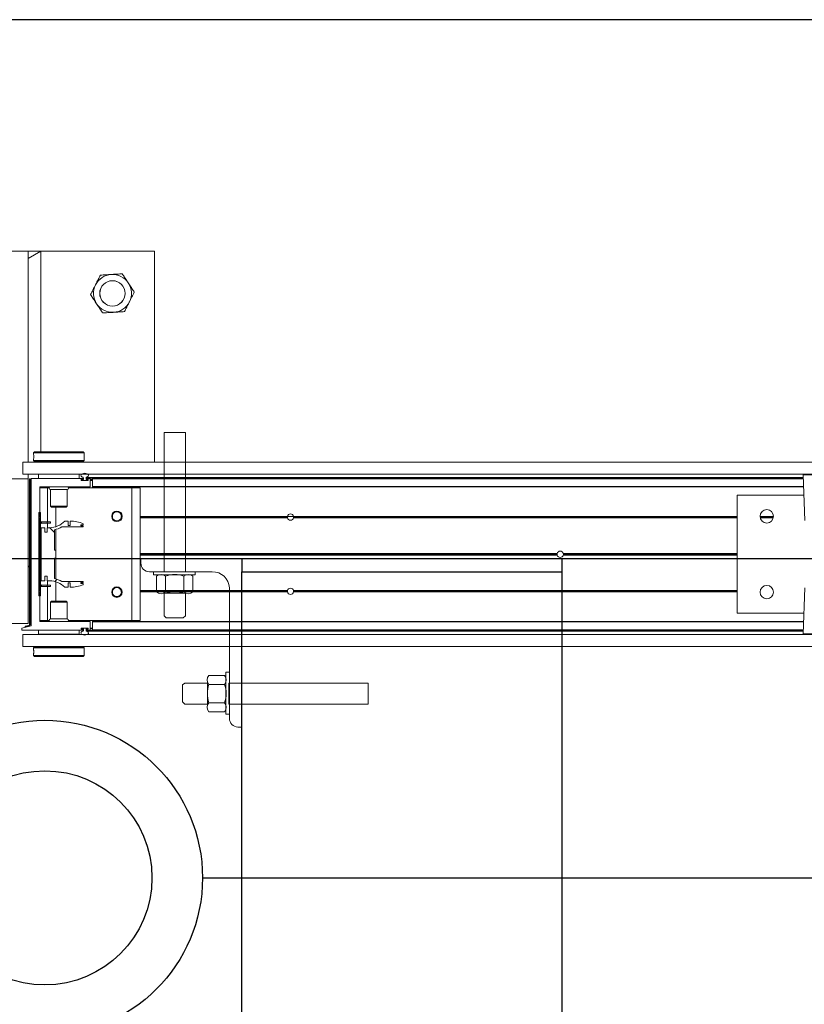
# Model space of a CAD drawing. Header units: feet. Extents: x 0 to 152508, y 0 to 59434.
# Tile 96 of 114: x 152341.2 to 152343.14, y 59420.78 to 59423.21. Entities that reach past the tile are written whole.
import ezdxf

# ---------------------------------------------------------------- set-up
doc = ezdxf.new("R2010")
doc.units = ezdxf.units.FT
doc.header["$LTSCALE"] = 0.1
doc.header["$MEASUREMENT"] = 0
for name, color, linetype, lineweight in [('Bridge plan$0$105523BL701 - SC_Scratch9', 252, 'Continuous', 0), ('Bridge plan$0$BR_P_Rail_Object', 251, 'Continuous', 30), ('Bridge plan$0$DR_P_Cells', 252, 'Continuous', 0), ('Bridge plan$0$DR_P_Underdrain', 252, 'Continuous', 13), ('Bridge plan$0$SC_Scratch7', 252, 'Continuous', 0), ('Bridge plan$0$VG_P_Cells', 252, 'Continuous', 13)]:
    doc.layers.add(name, color=color, linetype=linetype, lineweight=lineweight)
doc.layers.add('Bridge plan$0$SC_Scratch9', color=252, linetype='Continuous', lineweight=0, transparency=0.6)

# ---------------------------------------------------------------- blocks, each defined once
blk = doc.blocks.new('Bridge plan$0$HIGH ST SCREENWALL_13 PANEL PLAN_2')
at = {"layer": 'Bridge plan$0$SC_Scratch7', "lineweight": 0}
h = blk.add_hatch(dxfattribs=at)
h.set_pattern_fill('ANSI31', color=256, scale=0.01, style=0, pattern_type=2)
h.set_pattern_definition([(44.99814199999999, (-49.98031057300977, -14.22308582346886), (-0.08838530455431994, 0.08839103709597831), [])])
h.paths.add_polyline_path([(-44.36637085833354, -0.1412369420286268, -0.3639702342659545), (-44.36843681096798, -0.1436988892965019), (-44.37697644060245, -0.1452043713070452), (-44.37668708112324, -0.1468457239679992), (-44.36814745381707, -0.1453402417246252, 0.3639702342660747), (-44.36470419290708, -0.1412369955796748), (-44.3646924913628, 0.2195169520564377), (-44.36635915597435, 0.2195170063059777)])
h = blk.add_hatch(dxfattribs=at)
h.set_pattern_fill('ANSI31', color=256, scale=0.01, style=0, pattern_type=2)
h.set_pattern_definition([(44.99814199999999, (-49.98924143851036, -14.22030746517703), (-0.08838530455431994, 0.08839103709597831), [])])
h.paths.add_polyline_path([(-44.33918111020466, -0.07033746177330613), (-44.33917441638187, 0.1360371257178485), (-44.34292440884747, 0.1360372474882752), (-44.34293110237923, -0.07033734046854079)])
h = blk.add_hatch(dxfattribs=at)
h.set_pattern_fill('ANSI38', color=256, scale=0.01, style=0, pattern_type=2)
h.set_pattern_definition([(44.99814199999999, (-49.88937562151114, -14.22449539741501), (-0.08838530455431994, 0.08839103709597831), []), (134.998142, (-49.88937562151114, -14.22449539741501), (-0.2651616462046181, 0.0883967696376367), [0.31249937, -0.18749962])])
h.paths.add_polyline_path([(-44.32810481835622, 0.08750815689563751), (-44.32810446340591, 0.09846614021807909), (-44.33771730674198, 0.0984664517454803), (-44.33772156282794, -0.03276688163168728), (-44.32810871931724, -0.03276719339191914), (-44.3281083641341, -0.02180921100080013), (-44.32246532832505, -0.0218093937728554), (-44.32246568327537, -0.03276737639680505), (-44.31682265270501, -0.03276755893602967, -0.2061892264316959), (-44.27919202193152, -0.04897609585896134), (-44.27115397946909, -0.04897635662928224), (-44.27115362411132, -0.03801837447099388), (-44.26557620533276, -0.038018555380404), (-44.2655765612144, -0.04897653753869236, 0.09842250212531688), (-44.23355541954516, -0.04261276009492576), (-44.23355533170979, -0.03990607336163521), (-44.23928915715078, -0.03990588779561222), (-44.23928907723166, -0.03744526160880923), (-44.23355525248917, -0.03744544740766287), (-44.23355516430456, -0.03473876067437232), (-44.28644592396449, -0.03473704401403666, 0.0857050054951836), (-44.30491305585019, -0.02743452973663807), (-44.30491141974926, 0.02300622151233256), (-44.30163058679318, 0.02300611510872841), (-44.3016299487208, 0.0426911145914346), (-44.30491078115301, 0.04269122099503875), (-44.30490914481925, 0.09313197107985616, 0.0857050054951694), (-44.28644154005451, 0.1004332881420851), (-44.2335507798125, 0.1004315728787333), (-44.2335506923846, 0.103138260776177), (-44.23928451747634, 0.1031384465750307), (-44.23928443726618, 0.1055990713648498), (-44.23355061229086, 0.1055988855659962), (-44.23355052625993, 0.1083055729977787, 0.09842250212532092), (-44.26557125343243, 0.1146714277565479), (-44.26557160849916, 0.103713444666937), (-44.27114902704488, 0.1037136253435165), (-44.27114867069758, 0.1146716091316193), (-44.27918671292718, 0.1146718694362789, -0.2061892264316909), (-44.31681839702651, 0.09846577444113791), (-44.32246142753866, 0.09846595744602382), (-44.32246178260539, 0.08750797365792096)])
for p, q in [((-44.05717486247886, 0.7820058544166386), (-44.72384019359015, 0.7820274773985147)), ((-44.36967423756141, 0.7820159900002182), (-44.4113408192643, 0.7820173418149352)), ((-44.36967423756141, 0.7820159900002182), (-44.36969115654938, 0.2603503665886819)), ((-44.36967423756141, 0.7820159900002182), (-44.3696748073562, 0.7644378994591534)), ((-44.3696748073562, 0.7644378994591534), (-44.33842430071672, 0.782014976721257)), ((-44.33842430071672, 0.782014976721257), (-44.36967423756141, 0.7820159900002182)), ((-44.33842430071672, 0.782014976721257), (-44.33844038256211, 0.2861859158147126)), ((-44.0571917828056, 0.2603402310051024), (-44.05717486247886, 0.7820058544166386)), ((-44.35625292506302, 0.2836864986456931), (-44.35625302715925, 0.2805586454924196)), ((-44.35375285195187, 0.2861864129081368), (-44.35625292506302, 0.2836864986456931)), ((-44.35625292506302, 0.2836864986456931), (-44.2312531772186, 0.2836824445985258)), ((-44.35375285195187, 0.2861864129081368), (-44.23375309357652, 0.2861825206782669)), ((-44.2312531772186, 0.2836824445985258), (-44.23375309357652, 0.2861825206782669)), ((-44.23158721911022, 0.2744880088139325), (-44.23157651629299, 0.2726788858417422)), ((-44.23125327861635, 0.280553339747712), (-44.2312531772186, 0.2836824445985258)), ((-44.38271196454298, 0.2603507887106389), (-44.38271292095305, 0.2308508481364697)), ((-44.38271196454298, 0.2603507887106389), (-40.39313661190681, 0.2602213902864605)), ((-44.35625344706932, 0.267619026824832), (-44.35625354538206, 0.2645723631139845)), ((-44.35625354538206, 0.2645723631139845), (-44.35375363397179, 0.2620722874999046)), ((-44.35625354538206, 0.2645723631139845), (-44.23125379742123, 0.2645683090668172)), ((-44.35375363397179, 0.2620722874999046), (-44.23375387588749, 0.262068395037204)), ((-44.35000364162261, 0.2620721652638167), (-44.350003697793, 0.2603497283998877)), ((-44.23750392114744, 0.2603460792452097), (-44.237503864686, 0.2620685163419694)), ((-44.23375387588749, 0.262068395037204), (-44.23125379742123, 0.2645683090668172)), ((-44.23125379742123, 0.2645683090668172), (-44.23125369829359, 0.267617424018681)), ((-44.36969248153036, 0.2195171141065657), (-44.41135906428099, 0.2195184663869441)), ((-44.38271292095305, 0.2308508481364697), (-40.39313756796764, 0.230721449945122)), ((-44.3697041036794, -0.1388155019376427), (-44.36969248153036, 0.2195171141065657)), ((-44.36969211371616, 0.2308504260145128), (-44.36969248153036, 0.2195171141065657)), ((-44.36635915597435, 0.2195170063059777), (-44.36637085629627, -0.1412369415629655)), ((-44.36635915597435, 0.2195170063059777), (-44.3646924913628, 0.2195169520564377)), ((-44.3646924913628, 0.2195169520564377), (-44.36470419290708, -0.1412369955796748)), ((-44.36187999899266, 0.2195299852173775), (-44.36189179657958, -0.1442324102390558)), ((-44.23457543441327, 0.2203460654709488), (-44.36105976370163, 0.2203501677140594)), ((-44.34377328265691, 0.2307662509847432), (-44.34377362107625, 0.2203496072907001)), ((-44.34377328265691, 0.2307662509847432), (-44.34375466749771, 0.2307662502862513)), ((-44.34375500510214, 0.2203496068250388), (-44.34375466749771, 0.2307662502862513)), ((-44.34375466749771, 0.2307662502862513), (-44.24375486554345, 0.2307630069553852)), ((-44.33844217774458, 0.2308494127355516), (-44.3384421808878, 0.2307660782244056)), ((-44.30937973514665, 0.2308484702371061), (-44.30937973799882, 0.2307651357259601)), ((-44.27812979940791, 0.2307641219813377), (-44.27812979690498, 0.2308474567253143)), ((-44.24375486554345, 0.2307630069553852), (-44.24375520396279, 0.220346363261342)), ((-44.24373624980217, 0.2307630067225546), (-44.24373658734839, 0.2203463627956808)), ((-44.23375526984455, 0.2190829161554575), (-44.2337552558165, 0.2195258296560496)), ((-44.23313019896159, 0.2212596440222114), (-44.23313031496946, 0.2176793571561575)), ((-44.2264636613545, 0.2176791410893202), (-44.22646354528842, 0.2212594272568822)), ((-44.22646354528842, 0.2212594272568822), (-42.45393086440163, 0.2212019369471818)), ((-44.22583860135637, 0.2195255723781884), (-44.2258386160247, 0.2190826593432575)), ((-44.2251947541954, 0.2229916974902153), (-42.45399130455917, 0.2229342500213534)), ((-44.21686713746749, 0.2203454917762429), (-44.22501836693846, 0.2203457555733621)), ((-44.21604758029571, 0.2003455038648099), (-44.21604695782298, 0.2195252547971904)), ((-44.21083925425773, 0.200332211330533), (-44.21083863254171, 0.2195250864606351)), ((-44.21083863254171, 0.2195250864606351), (-44.21083860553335, 0.2203452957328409)), ((-42.4538703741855, 0.2194681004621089), (-44.21083863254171, 0.2195250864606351)), ((-42.4538989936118, 0.2202883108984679), (-44.21083860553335, 0.2203452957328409)), ((-42.45421176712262, 0.229253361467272), (-42.45026479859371, 0.1161217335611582)), ((-42.38792529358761, 0.2292512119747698), (-42.45421176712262, 0.229253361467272)), ((-44.34104973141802, 0.1261830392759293), (-44.34104737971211, 0.1986960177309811)), ((-44.34104743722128, 0.1969120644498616), (-44.32208914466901, 0.1969114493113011)), ((-44.34022714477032, 0.199516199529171), (-44.21688093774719, 0.1995121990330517)), ((-44.33844319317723, 0.1995161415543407), (-44.3384432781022, 0.196911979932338)), ((-44.32209186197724, 0.1131199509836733), (-44.32208914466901, 0.1969114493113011)), ((-44.32208914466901, 0.1969114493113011), (-44.3173827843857, 0.1969112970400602)), ((-44.2701289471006, 0.196909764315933), (-44.11375622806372, 0.1969046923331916)), ((-44.23854701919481, 0.2162080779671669), (-44.23854697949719, 0.2174426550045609)), ((-44.22186728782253, 0.2153873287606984), (-44.23772683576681, 0.2153878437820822)), ((-44.23772674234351, 0.2182628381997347), (-44.23457550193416, 0.2182627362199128)), ((-44.23758866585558, 0.2168461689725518), (-44.23758868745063, 0.2161795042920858)), ((-44.23675538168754, 0.2153461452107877), (-44.22283874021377, 0.215345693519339)), ((-44.23313031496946, 0.2176793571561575), (-44.2367553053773, 0.2176794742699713)), ((-44.22302555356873, 0.2176790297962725), (-44.2264636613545, 0.2176791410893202)), ((-44.22501843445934, 0.2182624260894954), (-44.22186719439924, 0.2182623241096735)), ((-44.22302555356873, 0.2176790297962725), (-44.22200533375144, 0.2176789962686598)), ((-44.22200540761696, 0.2153873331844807), (-44.22200538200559, 0.2161789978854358)), ((-44.22200538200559, 0.2161789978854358), (-44.22200536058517, 0.2168456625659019)), ((-44.22200538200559, 0.2161789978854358), (-44.22104754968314, 0.2161789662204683)), ((-44.22200536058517, 0.2168456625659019), (-44.22200533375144, 0.2176789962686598)), ((-44.22200536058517, 0.2168456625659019), (-44.22104703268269, 0.2168456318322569)), ((-44.22200533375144, 0.2176789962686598), (-44.22108195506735, 0.2176789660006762)), ((-44.22104701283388, 0.2174420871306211), (-44.22104705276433, 0.2162075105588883)), ((-44.21604709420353, 0.2153454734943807), (-44.21083876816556, 0.2153453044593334)), ((-44.21604706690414, 0.2161788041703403), (-44.21083874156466, 0.216178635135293)), ((-44.21604704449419, 0.2168454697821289), (-44.21083871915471, 0.2168453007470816)), ((-44.21604701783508, 0.2176788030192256), (-44.21083869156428, 0.2176786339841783)), ((-44.21083936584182, 0.1969078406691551), (-44.21083928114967, 0.1995120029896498)), ((-44.21083928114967, 0.1995120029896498), (-44.21083925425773, 0.200332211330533)), ((-42.45317215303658, 0.1994549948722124), (-44.21083928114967, 0.1995120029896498)), ((-42.45320076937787, 0.200275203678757), (-44.21083925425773, 0.200332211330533)), ((-44.11376687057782, -0.131219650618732), (-44.11375622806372, 0.1969046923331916)), ((-44.11375622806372, 0.1969046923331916), (-44.09292293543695, 0.1969040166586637)), ((-44.09293357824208, -0.1312203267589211), (-44.09292293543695, 0.1969040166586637)), ((-44.31417262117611, 0.1929536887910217), (-44.31417396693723, 0.1514708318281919)), ((-44.27333936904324, 0.19295236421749), (-44.31417262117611, 0.1929536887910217)), ((-44.27334071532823, 0.1514695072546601), (-44.27333936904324, 0.19295236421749)), ((-42.61709314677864, 0.1786270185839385), (-42.6171026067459, -0.1130390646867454)), ((-42.45244531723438, 0.1786216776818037), (-42.61709314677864, 0.1786270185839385)), ((-44.31417396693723, 0.1514708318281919), (-44.31180199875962, 0.1490987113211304)), ((-44.27334071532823, 0.1514695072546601), (-44.31417396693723, 0.1514708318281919)), ((-44.27571283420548, 0.1490975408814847), (-44.31180199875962, 0.1490987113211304)), ((-44.30125896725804, 0.1008577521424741), (-44.30125740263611, 0.1490983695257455)), ((-44.27571283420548, 0.1490975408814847), (-44.27334071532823, 0.1514695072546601)), ((-44.3435497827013, 0.1245164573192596), (-44.34104973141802, 0.1261830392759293)), ((-44.34104983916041, 0.1228497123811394), (-44.3435497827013, 0.1245164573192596)), ((-44.34292440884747, 0.1360372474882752), (-44.34293110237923, -0.07033734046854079)), ((-44.33917441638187, 0.1360371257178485), (-44.34292440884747, 0.1360372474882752)), ((-44.34105268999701, 0.03497448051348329), (-44.34104983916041, 0.1228497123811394)), ((-44.33917441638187, 0.1360371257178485), (-44.33918111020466, -0.07033746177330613)), ((-44.16150059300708, 0.1261772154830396), (-44.16323091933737, 0.1261772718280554)), ((-44.16131091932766, 0.1245105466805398), (-44.16306989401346, 0.1245106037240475)), ((-44.16085486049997, 0.122843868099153), (-44.16268600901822, 0.1228439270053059)), ((-44.1377477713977, 0.1228431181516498), (-44.13999558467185, 0.1228431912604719)), ((-44.13736377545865, 0.1245097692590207), (-44.13953941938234, 0.124509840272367)), ((-44.13720263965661, 0.1261764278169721), (-44.13934963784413, 0.1261764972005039)), ((-43.72886272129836, 0.1228298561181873), (-44.0929253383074, 0.1228416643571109)), ((-43.72907077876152, 0.1244965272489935), (-44.09292528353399, 0.1245083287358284)), ((-43.72891898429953, 0.1261631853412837), (-44.09292523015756, 0.1261749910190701)), ((-43.72899096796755, 0.125746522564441), (-43.71352767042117, 0.1257460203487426)), ((-42.61709495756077, 0.1227937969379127), (-43.7136561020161, 0.1228293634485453)), ((-42.61709484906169, 0.1261271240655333), (-43.71359962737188, 0.1261626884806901)), ((-42.61709490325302, 0.1244604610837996), (-43.71344794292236, 0.1244960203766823)), ((-42.52764194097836, 0.126124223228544), (-42.5607147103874, 0.126125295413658)), ((-42.52776846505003, 0.12445756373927), (-42.56058829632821, 0.1244586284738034)), ((-42.52806746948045, 0.1227909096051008), (-42.56028940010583, 0.1227919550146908)), ((-44.33771730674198, 0.0984664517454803), (-44.33772156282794, -0.03276688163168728)), ((-44.32810446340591, 0.09846614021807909), (-44.33771730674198, 0.0984664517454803)), ((-44.33675849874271, 0.113120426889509), (-44.33675861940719, 0.1093704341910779)), ((-44.32274998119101, 0.1093699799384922), (-44.33675861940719, 0.1093704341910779)), ((-44.32274985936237, 0.1131199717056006), (-44.33675849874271, 0.113120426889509)), ((-44.32810481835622, 0.08750815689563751), (-44.32810446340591, 0.09846614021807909)), ((-44.32274998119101, 0.1093699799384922), (-44.32274985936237, 0.1131199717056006)), ((-44.31441666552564, 0.1093697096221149), (-44.32274998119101, 0.1093699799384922)), ((-44.31441654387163, 0.1131197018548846), (-44.32274985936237, 0.1131199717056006)), ((-44.32246142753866, 0.09846595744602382), (-44.32246178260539, 0.08750797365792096)), ((-44.31681839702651, 0.09846577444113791), (-44.32246142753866, 0.09846595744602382)), ((-44.32209233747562, 0.09846594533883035), (-44.3220919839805, 0.1093699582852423)), ((-44.31441666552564, 0.1093697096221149), (-44.31441654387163, 0.1131197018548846)), ((-44.28644154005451, 0.1004332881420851), (-44.2335507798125, 0.1004315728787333)), ((-44.27114867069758, 0.1146716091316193), (-44.27918671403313, 0.1146718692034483)), ((-44.27114902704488, 0.1037136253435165), (-44.27114867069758, 0.1146716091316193)), ((-44.26557160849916, 0.103713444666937), (-44.27114902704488, 0.1037136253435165)), ((-44.26557125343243, 0.1146714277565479), (-44.26557160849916, 0.103713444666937)), ((-44.23928451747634, 0.1031384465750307), (-44.23928443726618, 0.1055990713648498)), ((-44.2335506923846, 0.103138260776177), (-44.23928451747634, 0.1031384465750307)), ((-44.23928443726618, 0.1055990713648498), (-44.23355061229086, 0.1055988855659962)), ((-44.2335507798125, 0.1004315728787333), (-44.2335506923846, 0.103138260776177)), ((-44.23355061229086, 0.1055988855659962), (-44.23355052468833, 0.1083055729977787)), ((-44.32246178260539, 0.08750797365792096), (-44.32810481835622, 0.08750815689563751)), ((-44.30491078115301, 0.04269122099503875), (-44.30490914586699, 0.09313197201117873)), ((-44.30126315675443, -0.02831904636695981), (-44.30125918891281, 0.09401624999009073)), ((-44.34317734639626, 0.03284996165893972), (-44.34105268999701, 0.03497448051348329)), ((-44.34105282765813, 0.03072530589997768), (-44.34317734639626, 0.03284996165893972)), ((-44.34105567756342, -0.05714992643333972), (-44.34105282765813, 0.03072530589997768)), ((-44.3016299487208, 0.0426911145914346), (-44.30491078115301, 0.04269122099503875)), ((-44.30163058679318, 0.02300611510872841), (-44.3016299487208, 0.0426911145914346)), ((-43.0621151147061, 0.03068382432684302), (-44.09292832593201, 0.03071725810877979)), ((-43.06240948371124, 0.03280842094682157), (-44.09292825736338, 0.03284184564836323)), ((-43.06211497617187, 0.03493299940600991), (-44.09292818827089, 0.03496643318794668)), ((-42.61709794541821, 0.03066939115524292), (-43.04707902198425, 0.03068333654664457)), ((-42.61709780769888, 0.03491856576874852), (-43.04707888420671, 0.0349325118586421)), ((-42.61709787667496, 0.03279397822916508), (-43.04678451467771, 0.03280791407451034)), ((-44.36636614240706, 0.004100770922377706), (-44.36969957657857, 0.0007675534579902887)), ((-44.36188684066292, 0.008579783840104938), (-44.36469942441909, 0.005767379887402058)), ((-44.30491305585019, -0.02743452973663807), (-44.30491141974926, 0.02300622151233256)), ((-44.30491141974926, 0.02300622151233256), (-44.30163058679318, 0.02300611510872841)), ((-44.32810871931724, -0.03276719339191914), (-44.3281083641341, -0.02180921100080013)), ((-44.3281083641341, -0.02180921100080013), (-44.32246532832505, -0.0218093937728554)), ((-44.32246532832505, -0.0218093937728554), (-44.32246568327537, -0.03276737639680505)), ((-44.33772156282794, -0.03276688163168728), (-44.32810871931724, -0.03276719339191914)), ((-44.33676358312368, -0.04367092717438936), (-44.33676370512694, -0.04742092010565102)), ((-44.33676370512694, -0.04742092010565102), (-44.32275506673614, -0.0474213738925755)), ((-44.33676358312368, -0.04367092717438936), (-44.32275494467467, -0.04367138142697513)), ((-44.32275494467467, -0.04367138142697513), (-44.32275506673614, -0.0474213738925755)), ((-44.32275506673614, -0.0474213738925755), (-44.3144217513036, -0.04742164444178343)), ((-44.32275494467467, -0.04367138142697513), (-44.31442162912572, -0.04367165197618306)), ((-44.32246568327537, -0.03276737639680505), (-44.31682265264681, -0.03276755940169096)), ((-44.32209978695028, -0.1312128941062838), (-44.32209706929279, -0.04742139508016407)), ((-44.32209694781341, -0.0436714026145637), (-44.32209659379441, -0.03276738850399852)), ((-44.31442162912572, -0.04367165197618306), (-44.3144217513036, -0.04742164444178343)), ((-44.30126494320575, -0.08340116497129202), (-44.30126337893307, -0.03516054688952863)), ((-44.23355516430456, -0.03473876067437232), (-44.28644592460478, -0.0347370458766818)), ((-44.27115397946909, -0.04897635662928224), (-44.27115362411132, -0.03801837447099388)), ((-44.27115362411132, -0.03801837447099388), (-44.26557620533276, -0.038018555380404)), ((-44.26557620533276, -0.038018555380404), (-44.26557656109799, -0.04897653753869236)), ((-44.23928915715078, -0.03990588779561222), (-44.23928907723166, -0.03744526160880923)), ((-44.23355533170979, -0.03990607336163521), (-44.23928915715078, -0.03990588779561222)), ((-44.23928907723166, -0.03744526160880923), (-44.23355525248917, -0.03744544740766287)), ((-44.23355541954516, -0.04261276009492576), (-44.23355533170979, -0.03990607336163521)), ((-44.23355525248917, -0.03744544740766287), (-44.23355516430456, -0.03473876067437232)), ((-44.3435557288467, -0.05881651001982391), (-44.34105567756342, -0.05714992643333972)), ((-44.34105578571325, -0.06048325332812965), (-44.3435557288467, -0.05881651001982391)), ((-44.34293110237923, -0.07033734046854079), (-44.33918111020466, -0.07033746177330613)), ((-44.34105813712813, -0.1329962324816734), (-44.34105578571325, -0.06048325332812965)), ((-44.27919202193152, -0.04897609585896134), (-44.27115397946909, -0.04897635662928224)), ((-44.16150664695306, -0.06048907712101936), (-44.16323697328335, -0.0604890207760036)), ((-44.16131686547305, -0.05882242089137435), (-44.16307584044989, -0.05882236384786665)), ((-44.16086069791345, -0.057155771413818), (-44.16269184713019, -0.05715571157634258)), ((-44.13775360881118, -0.05715652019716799), (-44.14000142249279, -0.05715644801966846)), ((-44.13736972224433, -0.05882319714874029), (-44.13954536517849, -0.05882312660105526)), ((-44.13720869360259, -0.06048986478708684), (-44.13935569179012, -0.06048979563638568)), ((-43.72892503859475, -0.06050310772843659), (-44.09293128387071, -0.06049130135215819)), ((-43.72907672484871, -0.05883643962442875), (-44.09293123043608, -0.05882463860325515)), ((-43.72886855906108, -0.05716978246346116), (-44.09293117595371, -0.05715797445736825)), ((-42.61710079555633, -0.05720584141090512), (-43.71366193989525, -0.05717027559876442)), ((-42.6171009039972, -0.0605391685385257), (-43.71360568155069, -0.06050360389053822)), ((-42.61710084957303, -0.05887250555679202), (-43.71345388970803, -0.05883694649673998)), ((-42.45027020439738, -0.05054459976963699), (-42.45422451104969, -0.1636759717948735)), ((-44.31418166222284, -0.08577278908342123), (-44.31418300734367, -0.1272556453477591)), ((-44.31180954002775, -0.08340082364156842), (-44.31418166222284, -0.08577278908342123)), ((-44.31418166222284, -0.08577278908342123), (-44.27334840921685, -0.08577411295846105)), ((-44.31180954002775, -0.08340082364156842), (-44.27572037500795, -0.08340199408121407)), ((-44.27334840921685, -0.08577411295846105), (-44.27572037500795, -0.08340199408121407)), ((-44.27334975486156, -0.1272569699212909), (-44.27334840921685, -0.08577411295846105)), ((-42.6171026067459, -0.1130390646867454), (-42.45245477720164, -0.113044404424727)), ((-44.4113706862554, -0.138814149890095), (-44.3697041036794, -0.1388155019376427)), ((-44.36189179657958, -0.1442324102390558), (-44.38532942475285, -0.149648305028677)), ((-44.36843681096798, -0.1436988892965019), (-44.37697644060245, -0.1452043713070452)), ((-44.37668708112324, -0.1468457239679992), (-44.37697644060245, -0.1452043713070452)), ((-44.36814745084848, -0.1453402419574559), (-44.37668708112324, -0.1468457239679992)), ((-44.34105807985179, -0.1312122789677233), (-44.32209978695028, -0.1312128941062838)), ((-44.21687862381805, -0.1338204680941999), (-44.34023795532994, -0.1338164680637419)), ((-44.32209978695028, -0.1312128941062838), (-44.31739342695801, -0.1312130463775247)), ((-44.31418300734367, -0.1272556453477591), (-44.27334975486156, -0.1272569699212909)), ((-44.27013958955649, -0.1312145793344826), (-44.11376687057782, -0.131219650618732)), ((-44.21605906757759, -0.1538335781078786), (-44.21605844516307, -0.1346407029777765)), ((-44.21085074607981, -0.1539658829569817), (-44.21085011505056, -0.1345087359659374)), ((-44.21085011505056, -0.1345087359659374), (-44.21085009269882, -0.1338206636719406)), ((-42.45320701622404, -0.1345657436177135), (-44.21085011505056, -0.1345087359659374)), ((-44.21085009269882, -0.1338206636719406), (-44.2108500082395, -0.1312165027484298)), ((-42.45318296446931, -0.1338776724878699), (-44.21085009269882, -0.1338206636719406)), ((-44.11376687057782, -0.131219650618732), (-44.09293357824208, -0.1312203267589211)), ((-44.38532942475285, -0.149648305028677), (-44.38532958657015, -0.1546482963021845)), ((-44.38532958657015, -0.1546482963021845), (-44.23458759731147, -0.1546531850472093)), ((-44.38272577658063, -0.1654816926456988), (-44.38272673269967, -0.1949816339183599)), ((-44.38272577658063, -0.1654816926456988), (-40.39315042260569, -0.1656110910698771)), ((-44.34376750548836, -0.1650662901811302), (-44.34376716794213, -0.1546496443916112)), ((-44.2437677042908, -0.1650695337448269), (-44.34376750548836, -0.1650662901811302)), ((-44.3093925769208, -0.1650674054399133), (-44.30939259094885, -0.1654840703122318)), ((-44.27814265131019, -0.1654850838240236), (-44.27814263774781, -0.1650684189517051)), ((-44.2437673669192, -0.154652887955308), (-44.2437677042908, -0.1650695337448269)), ((-44.2385589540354, -0.1517495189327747), (-44.23855891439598, -0.15051494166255)), ((-44.23458753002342, -0.1525698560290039), (-44.23773876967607, -0.15256975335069)), ((-44.23773867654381, -0.1496947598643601), (-44.22187912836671, -0.1496952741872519)), ((-44.23760057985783, -0.1504864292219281), (-44.2376006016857, -0.1511530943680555)), ((-44.22285058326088, -0.1496535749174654), (-44.23676721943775, -0.1496531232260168)), ((-44.23658040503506, -0.1519864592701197), (-44.23314230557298, -0.151986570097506)), ((-44.23376736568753, -0.1538330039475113), (-44.2337673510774, -0.1533900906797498)), ((-44.23314230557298, -0.151986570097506), (-44.2331424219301, -0.1555668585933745)), ((-44.22647576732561, -0.1555670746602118), (-44.22647565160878, -0.1519867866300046)), ((-44.22647576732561, -0.1555670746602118), (-42.45394308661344, -0.1556245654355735)), ((-44.22647565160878, -0.1519867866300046), (-44.22285065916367, -0.1519869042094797)), ((-44.22585069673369, -0.1533903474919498), (-44.22585071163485, -0.1538332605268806)), ((-44.22520708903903, -0.1572994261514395), (-42.45400363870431, -0.1573568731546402)), ((-44.22503052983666, -0.1546534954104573), (-44.2168792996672, -0.1546537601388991)), ((-44.22187922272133, -0.1525702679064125), (-44.22503046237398, -0.1525701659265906)), ((-44.22285065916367, -0.1519869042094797), (-44.22201732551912, -0.151986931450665)), ((-44.22201732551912, -0.151986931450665), (-44.22201729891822, -0.1511535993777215)), ((-44.22201732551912, -0.151986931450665), (-44.22109394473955, -0.1519869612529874)), ((-44.22201729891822, -0.1511535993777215), (-44.22201727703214, -0.1504869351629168)), ((-44.22201729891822, -0.1511535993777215), (-44.2210589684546, -0.1511536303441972)), ((-44.22201727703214, -0.1504869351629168), (-44.22201725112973, -0.1496952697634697)), ((-44.22201727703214, -0.1504869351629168), (-44.2210594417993, -0.1504869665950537)), ((-44.22105894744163, -0.1505155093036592), (-44.22105898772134, -0.1517500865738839)), ((-44.21605900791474, -0.1519871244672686), (-44.21085068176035, -0.1519872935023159)), ((-44.21605898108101, -0.1511537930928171), (-44.21085065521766, -0.1511539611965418)), ((-44.21605895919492, -0.1504871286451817), (-44.21085063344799, -0.1504872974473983)), ((-44.21605893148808, -0.1496537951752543), (-44.21085060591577, -0.1496539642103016)), ((-44.21085076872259, -0.1546539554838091), (-44.21085074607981, -0.1539658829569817)), ((-42.45391115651, -0.1547109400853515), (-44.21085076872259, -0.1546539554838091)), ((-42.45388710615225, -0.1540228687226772), (-44.21085074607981, -0.1539658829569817)), ((-42.45422451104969, -0.1636759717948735), (-42.32165156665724, -0.1636802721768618)), ((-42.3232910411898, -0.1653778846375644), (-42.45258515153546, -0.1653736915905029)), ((-44.38272673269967, -0.1949816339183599), (-40.39315137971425, -0.1951110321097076)), ((-44.35626909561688, -0.2148566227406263), (-44.35626919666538, -0.2179857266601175)), ((-44.35626919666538, -0.2179857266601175), (-44.35376928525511, -0.2204858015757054)), ((-44.23126944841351, -0.2179897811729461), (-44.35626919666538, -0.2179857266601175)), ((-44.35626857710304, -0.1988715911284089), (-44.35626867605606, -0.2019207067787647)), ((-44.3537685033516, -0.1963716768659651), (-44.35626857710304, -0.1988715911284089)), ((-44.23126882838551, -0.1988756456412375), (-44.35626857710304, -0.1988715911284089)), ((-44.35593515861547, -0.2087912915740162), (-44.35594585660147, -0.20698216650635)), ((-44.23376874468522, -0.1963755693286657), (-44.3537685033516, -0.1963716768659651)), ((-44.35001846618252, -0.194982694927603), (-44.35001851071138, -0.1963717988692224)), ((-44.23751873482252, -0.1963754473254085), (-44.2375186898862, -0.1949863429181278)), ((-44.23376952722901, -0.2204896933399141), (-44.23126944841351, -0.2179897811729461)), ((-44.23126882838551, -0.1988756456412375), (-44.23376874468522, -0.1963755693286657)), ((-44.23126944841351, -0.2179897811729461), (-44.23126934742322, -0.2148619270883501)), ((-44.23126892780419, -0.2019223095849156), (-44.23126882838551, -0.1988756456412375)), ((-44.23376952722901, -0.2204896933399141), (-44.35376928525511, -0.2204858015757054))]:
    blk.add_line(p, q, dxfattribs=at)
for centre, radius in [((-44.16134469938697, 0.6778427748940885), 0.03141660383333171), ((-44.16134469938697, 0.6778427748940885), 0.03124993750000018), ((-44.15021676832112, 0.1265935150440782), 0.01302080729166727), ((-42.54417831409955, 0.1265414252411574), 0.01654163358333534), ((-44.15022285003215, -0.0609061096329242), 0.01302080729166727), ((-42.54418439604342, -0.06095820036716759), 0.01654163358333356)]:
    blk.add_circle(centre, radius, dxfattribs=at)
for centre, radius, start, end in [((-44.16134469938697, 0.6778427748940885), 0.04687490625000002, 93.33381642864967, 153.3338164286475), ((-44.16134469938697, 0.6778427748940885), 0.04687490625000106, 33.33381642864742, 93.33381642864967), ((-44.16134469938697, 0.6778427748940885), 0.04687490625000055, 153.3338164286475, 213.3338164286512), ((-44.16134469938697, 0.6778427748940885), 0.04687490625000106, 333.3338164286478, 33.33381642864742), ((-44.16134469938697, 0.6778427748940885), 0.04687490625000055, 213.3338164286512, 273.3338164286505), ((-44.16134469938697, 0.6778427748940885), 0.04687490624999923, 273.3338164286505, 333.3338164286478), ((-44.41857095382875, 0.2741312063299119), 0.06265684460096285, 354.0342443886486, 5.887848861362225), ((-44.3610597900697, 0.2195299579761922), 0.0008202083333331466, 89.99814166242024, 179.9981416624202), ((-44.2345754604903, 0.2195258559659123), 0.0008202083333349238, 359.9981416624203, 89.9981416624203), ((-44.23494720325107, 0.2212597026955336), 0.001817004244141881, 359.9981416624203, 72.4356820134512), ((-44.22464654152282, 0.2212593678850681), 0.001817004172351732, 107.5606011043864, 179.9981433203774), ((-44.22501839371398, 0.219525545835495), 0.0008202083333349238, 89.9981416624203, 179.9981416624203), ((-44.21686716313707, 0.2195252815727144), 0.0008202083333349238, 359.9981416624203, 89.9981416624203), ((-42.45257235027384, 0.2293105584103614), 0.001640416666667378, 115.734717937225, 181.9981416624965), ((-44.34022717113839, 0.1986959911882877), 0.0008202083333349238, 89.9981416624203, 179.9981416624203), ((-44.31417251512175, 0.1962345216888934), 0.003280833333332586, 89.99814166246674, 269.9981416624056), ((-44.27333926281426, 0.1962331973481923), 0.003280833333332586, 269.9981416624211, 89.99814166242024), ((-44.23772680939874, 0.2162080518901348), 0.0008202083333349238, 179.9981416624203, 269.9981416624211), ((-44.2377267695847, 0.2174426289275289), 0.0008202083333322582, 89.99814166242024, 179.9981416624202), ((-44.23675535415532, 0.2161794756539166), 0.0008333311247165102, 179.9981031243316, 269.9981416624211), ((-44.23675533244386, 0.2168461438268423), 0.0008333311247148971, 89.9981416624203, 179.9981776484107), ((-44.23457547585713, 0.2190829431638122), 0.0008202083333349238, 269.9981416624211, 359.9981416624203), ((-44.22501840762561, 0.2190826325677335), 0.0008202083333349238, 179.9981416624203, 269.9981416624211), ((-44.22302558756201, 0.2166378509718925), 0.001041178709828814, 11.51323150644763, 89.9981416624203), ((-44.22283871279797, 0.2161790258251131), 0.0008333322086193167, 269.9981416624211, 359.9980818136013), ((-44.22186726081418, 0.2162075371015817), 0.0008202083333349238, 269.9981416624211, 359.9981416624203), ((-44.22186722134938, 0.2174421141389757), 0.0008202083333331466, 359.9981416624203, 89.99814166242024), ((-44.21688091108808, 0.2003455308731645), 0.0008333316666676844, 269.9981416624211, 359.9981416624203), ((-44.15042509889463, 0.1265935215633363), 0.01108331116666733, 357.843657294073, 182.1526260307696), ((-44.15042509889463, 0.1265935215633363), 0.01108331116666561, 182.1526260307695, 190.8324766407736), ((-44.15042509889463, 0.1265935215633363), 0.01108331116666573, 190.8324766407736, 199.7742688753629), ((-44.15042509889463, 0.1265935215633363), 0.01108331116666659, 199.7742688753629, 340.2220144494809), ((-44.15042509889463, 0.1265935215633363), 0.01108331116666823, 340.2220144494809, 349.1638066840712), ((-44.15042509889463, 0.1265935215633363), 0.01108331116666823, 349.1638066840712, 357.843657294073), ((-43.72125935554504, 0.1246253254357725), 0.007812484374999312, 168.6473907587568, 180.9446345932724), ((-43.72125935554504, 0.1246253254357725), 0.00781248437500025, 180.9446345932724, 193.2865001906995), ((-43.72125935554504, 0.1246253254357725), 0.007812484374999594, 11.34889256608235, 168.6473907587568), ((-43.72125935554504, 0.1246253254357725), 0.007812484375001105, 193.2865001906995, 346.7097831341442), ((-43.72125935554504, 0.1246253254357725), 0.007812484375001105, 346.7097831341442, 359.0516487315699), ((-43.72125935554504, 0.1246253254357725), 0.007812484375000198, 359.0516487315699, 11.3488925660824), ((-44.33675869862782, 0.1069537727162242), 0.002416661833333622, 89.9981416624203, 179.9981416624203), ((-44.33675869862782, 0.1069537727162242), 0.006166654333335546, 89.9981416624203, 113.0704114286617), ((-44.31681671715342, 0.1502566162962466), 0.05179084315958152, 269.9981416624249, 316.6001438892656), ((-44.31681671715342, 0.1502566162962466), 0.05835250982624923, 281.7746374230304, 301.3688958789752), ((-44.26557396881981, 0.03094151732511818), 0.08372991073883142, 67.51378105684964, 89.9981416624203), ((-43.05459699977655, 0.03280816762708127), 0.007812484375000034, 164.2179419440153, 179.9981416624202), ((-43.05459699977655, 0.03280816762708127), 0.007812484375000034, 179.9981416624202, 195.7783413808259), ((-43.05459699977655, 0.03280816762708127), 0.007812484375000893, 195.7783413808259, 344.217941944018), ((-43.05459699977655, 0.03280816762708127), 0.007812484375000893, 15.7783413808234, 164.2179419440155), ((-43.05459699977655, 0.03280816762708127), 0.007812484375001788, 344.217941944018, 359.9981416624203), ((-43.05459699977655, 0.03280816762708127), 0.007812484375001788, 359.9981416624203, 15.7783413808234), ((-44.33676350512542, -0.04125426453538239), 0.006166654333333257, 246.9258718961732, 269.9981416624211), ((-44.33676350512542, -0.04125426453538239), 0.002416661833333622, 179.9981416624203, 269.9981416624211), ((-44.31682433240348, -0.08455840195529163), 0.05179084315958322, 43.39613943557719, 89.99814166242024), ((-44.31682433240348, -0.08455840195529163), 0.05835250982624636, 58.62738744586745, 78.22164590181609), ((-44.26557384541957, 0.03475337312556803), 0.08372991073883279, 269.9981416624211, 292.4825022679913), ((-44.15043118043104, -0.06090610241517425), 0.0110833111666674, 177.8436572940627, 2.152626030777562), ((-44.15043118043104, -0.06090610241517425), 0.01108331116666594, 169.1638066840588, 177.8436572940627), ((-44.15043118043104, -0.06090610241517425), 0.01108331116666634, 160.2220144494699, 169.1638066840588), ((-44.15043118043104, -0.06090610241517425), 0.01108331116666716, 19.77426887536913, 160.2220144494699), ((-44.15043118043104, -0.06090610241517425), 0.01108331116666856, 10.83247664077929, 19.77426887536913), ((-44.15043118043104, -0.06090610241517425), 0.01108331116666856, 2.152626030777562, 10.83247664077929), ((-43.7212653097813, -0.05896574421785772), 0.007812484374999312, 179.051648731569, 191.3488925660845), ((-43.7212653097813, -0.05896574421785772), 0.00781248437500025, 166.7097831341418, 179.051648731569), ((-43.7212653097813, -0.05896574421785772), 0.007812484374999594, 191.3488925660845, 348.6473907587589), ((-43.7212653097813, -0.05896574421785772), 0.007812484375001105, 13.28650019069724, 166.7097831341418), ((-43.7212653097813, -0.05896574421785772), 0.007812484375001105, 0.9446345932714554, 13.28650019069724), ((-43.7212653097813, -0.05896574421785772), 0.007812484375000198, 348.6473907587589, 0.9446345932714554), ((-44.36887085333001, -0.1412368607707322), 0.002499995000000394, 279.9981416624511, 359.9981416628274), ((-44.36887085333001, -0.1412368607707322), 0.004166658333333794, 279.9981416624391, 359.9981416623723), ((-44.34023792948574, -0.1329962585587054), 0.0008202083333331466, 179.9981416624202, 269.998141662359), ((-44.31418311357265, -0.1305364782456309), 0.00328083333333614, 89.99814166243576, 269.9981416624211), ((-44.27334986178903, -0.1305378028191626), 0.00328083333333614, 269.9981416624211, 89.99814166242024), ((-44.21687865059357, -0.1346406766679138), 0.0008202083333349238, 359.9981416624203, 89.9981416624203), ((-44.23773874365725, -0.1517495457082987), 0.0008202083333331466, 179.9981416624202, 269.9981416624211), ((-44.23773870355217, -0.150514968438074), 0.0008202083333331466, 89.99814166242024, 179.9981416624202), ((-44.23658037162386, -0.1509452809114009), 0.001041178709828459, 191.5132315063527, 269.9981416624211), ((-44.23676724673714, -0.1504864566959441), 0.0008333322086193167, 89.9981416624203, 179.9980818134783), ((-44.23458757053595, -0.153832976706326), 0.0008202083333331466, 269.9981416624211, 359.9981416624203), ((-44.2345875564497, -0.1533900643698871), 0.0008202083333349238, 359.9981416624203, 89.9981416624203), ((-44.23495942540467, -0.1555667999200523), 0.001817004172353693, 287.5606011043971, 359.9981433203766), ((-44.22465876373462, -0.1555671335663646), 0.001817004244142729, 179.9981416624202, 252.4356820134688), ((-44.22503050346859, -0.153833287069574), 0.0008202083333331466, 179.9981416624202, 269.9981416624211), ((-44.2250304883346, -0.1533903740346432), 0.0008202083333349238, 89.9981416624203, 179.9981416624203), ((-44.22285063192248, -0.1511535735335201), 0.0008333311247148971, 269.9981416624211, 359.9981776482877), ((-44.22285061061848, -0.1504869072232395), 0.000833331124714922, 359.9981031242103, 89.99814166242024), ((-44.22187919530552, -0.1517500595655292), 0.0008202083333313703, 269.9981416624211, 359.9981416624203), ((-44.22187915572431, -0.1505154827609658), 0.0008202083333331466, 359.9981416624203, 89.99814166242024), ((-44.21687927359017, -0.1538335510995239), 0.0008202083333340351, 269.9981416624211, 359.9981416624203), ((-42.45258509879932, -0.1637332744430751), 0.00164041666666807, 177.9981416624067, 269.9981416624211), ((-44.16895142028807, -0.2084344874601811), 0.06265684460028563, 174.0342443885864, 185.8878488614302)]:
    blk.add_arc(centre, radius, start, end, dxfattribs=at)
for centre, major_axis, ratio, start_param, end_param in [((-44.22979666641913, 0.2275797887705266), (-0.009374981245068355, 3.040691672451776e-07), 0.5617178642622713, 2.083904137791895, 7.340873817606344), ((-44.22980929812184, -0.1618872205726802), (0.009374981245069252, -3.040691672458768e-07), 0.5617178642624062, 2.083904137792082, 7.340873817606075)]:
    blk.add_ellipse(centre, major_axis=major_axis, ratio=ratio, start_param=start_param, end_param=end_param, dxfattribs=at)
for points, knots in [([(-44.20323382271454, 0.6988798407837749), (-44.20294587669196, 0.6994531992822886), (-44.20076566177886, 0.7037944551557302), (-44.19665502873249, 0.7119795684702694), (-44.19295502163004, 0.7193470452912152), (-44.19108806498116, 0.7230645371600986)], [0, 0, 0, 0, 0.07010265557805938, 0.5307909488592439, 1, 1, 1, 1]), ([(-44.19108806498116, 0.7230645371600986), (-44.18670031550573, 0.7233201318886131), (-44.17784436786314, 0.723836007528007), (-44.16868959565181, 0.7243692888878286), (-44.16407062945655, 0.7246383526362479)], [0, 0, 0, 0, 0.4954579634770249, 1, 1, 1, 1]), ([(-44.16407062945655, 0.7246383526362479), (-44.16343011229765, 0.724675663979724), (-44.15858036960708, 0.7249581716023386), (-44.14943653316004, 0.7254908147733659), (-44.14120610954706, 0.7259702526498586), (-44.13705318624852, 0.7262121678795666)], [0, 0, 0, 0, 0.07010265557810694, 0.5307909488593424, 1, 1, 1, 1]), ([(-44.13705318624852, 0.7262121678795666), (-44.13515279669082, 0.7233228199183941), (-44.13133287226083, 0.7175150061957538), (-44.12632942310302, 0.7099077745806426), (-44.12326316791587, 0.7052458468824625), (-44.12218150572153, 0.7036012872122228)], [0, 0, 0, 0, 0.3905333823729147, 0.7850020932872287, 1, 1, 1, 1]), ([(-44.2153795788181, 0.6746951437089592), (-44.21340705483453, 0.6786228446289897), (-44.20942584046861, 0.6865502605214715), (-44.20531029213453, 0.6947451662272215), (-44.20323382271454, 0.6988798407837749)], [0, 0, 0, 0, 0.4954579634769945, 1, 1, 1, 1]), ([(-44.12218150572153, 0.7036012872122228), (-44.12015787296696, 0.700524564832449), (-44.11607866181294, 0.6943225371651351), (-44.11112792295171, 0.6867954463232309), (-44.10822868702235, 0.6823874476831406), (-44.10730982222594, 0.6809904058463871)], [0, 0, 0, 0, 0.4020739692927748, 0.810497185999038, 1, 1, 1, 1]), ([(-44.20050789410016, 0.6520842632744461), (-44.20158956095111, 0.6537288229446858), (-44.20463410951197, 0.6583577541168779), (-44.20963776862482, 0.6659653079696), (-44.21345802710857, 0.6717736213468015), (-44.2153795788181, 0.6746951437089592)], [0, 0, 0, 0, 0.2149974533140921, 0.6051517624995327, 1, 1, 1, 1]), ([(-44.10730982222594, 0.6809904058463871), (-44.10928234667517, 0.677062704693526), (-44.11326356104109, 0.6691352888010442), (-44.11737910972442, 0.660940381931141), (-44.11945557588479, 0.6568057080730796)], [0, 0, 0, 0, 0.4954579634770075, 1, 1, 1, 1]), ([(-44.18563621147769, 0.6294733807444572), (-44.18655508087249, 0.6308704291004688), (-44.18942544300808, 0.6352345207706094), (-44.19437498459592, 0.6427597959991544), (-44.19845425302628, 0.6489619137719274), (-44.20050789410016, 0.6520842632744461)], [0, 0, 0, 0, 0.189503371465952, 0.5919695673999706, 1, 1, 1, 1]), ([(-44.11945557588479, 0.6568057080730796), (-44.11974352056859, 0.6562323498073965), (-44.12192373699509, 0.6518910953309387), (-44.12603436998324, 0.6437059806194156), (-44.12973437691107, 0.6363385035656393), (-44.13160132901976, 0.632621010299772)], [0, 0, 0, 0, 0.07010265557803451, 0.5307909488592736, 1, 1, 1, 1]), ([(-44.1586187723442, 0.6310471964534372), (-44.15925928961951, 0.6310098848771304), (-44.16410903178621, 0.6307273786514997), (-44.17325286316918, 0.6301947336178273), (-44.18148328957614, 0.6297152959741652), (-44.18563621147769, 0.6294733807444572)], [0, 0, 0, 0, 0.07010265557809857, 0.5307909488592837, 1, 1, 1, 1]), ([(-44.13160132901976, 0.632621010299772), (-44.13598908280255, 0.63236541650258), (-44.14484503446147, 0.6318495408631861), (-44.15399980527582, 0.6313162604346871), (-44.1586187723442, 0.6310471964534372)], [0, 0, 0, 0, 0.4954579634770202, 1, 1, 1, 1]), ([(-44.23159349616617, 0.2741253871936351), (-44.23158579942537, 0.2748548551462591), (-44.23157040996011, 0.2763136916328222), (-44.23146263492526, 0.278263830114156), (-44.23134575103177, 0.2797242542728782), (-44.23126159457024, 0.2805568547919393), (-44.23126173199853, 0.2805543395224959), (-44.23126178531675, 0.2805533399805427)], [0, 0, 0, 0, 0.2140444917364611, 0.4280607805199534, 0.6428083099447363, 0.8580379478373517, 1, 1, 1, 1]), ([(-44.2312539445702, 0.267617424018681), (-44.23125386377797, 0.2676166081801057), (-44.23124152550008, 0.2674948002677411), (-44.23128628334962, 0.2679229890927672), (-44.23138163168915, 0.2689277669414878), (-44.23150299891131, 0.2706047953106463), (-44.23158165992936, 0.2724294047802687), (-44.23159012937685, 0.2736433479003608), (-44.23159349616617, 0.2741253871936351)], [0, 0, 0, 0, 0.001442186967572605, 0.2150715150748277, 0.4286732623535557, 0.6432687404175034, 0.8583464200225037, 1, 1, 1, 1]), ([(-44.35626842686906, -0.2019207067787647), (-44.35626851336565, -0.2019198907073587), (-44.35628084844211, -0.2017980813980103), (-44.35623608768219, -0.2022262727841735), (-44.35614074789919, -0.2032310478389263), (-44.35601937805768, -0.2049080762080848), (-44.35594071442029, -0.2067326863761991), (-44.35593224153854, -0.2079466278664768), (-44.35592888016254, -0.2084286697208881)], [0, 0, 0, 0, 0.001442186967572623, 0.2150715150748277, 0.4286732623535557, 0.6432687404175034, 0.8583464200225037, 1, 1, 1, 1]), ([(-44.35592888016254, -0.2084286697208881), (-44.35593657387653, -0.2091581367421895), (-44.35595196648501, -0.210616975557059), (-44.35605973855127, -0.2125671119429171), (-44.35617662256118, -0.2140275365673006), (-44.35626078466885, -0.2148601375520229), (-44.35626064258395, -0.2148576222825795), (-44.35626058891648, -0.2148566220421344)], [0, 0, 0, 0, 0.2140444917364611, 0.4280607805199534, 0.6428083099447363, 0.8580379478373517, 1, 1, 1, 1])]:
    blk.add_open_spline(points, degree=3, knots=knots, dxfattribs=at)
blk = doc.blocks.new('Bridge plan$0$PARAPET ATTACHMENT_1')
at = {"layer": 'Bridge plan$0$105523BL701 - SC_Scratch9', "flags": 128}
for points in [[(-2.945910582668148, 1.27209481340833), (-2.9941018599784, 0.9313538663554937), (-3.045763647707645, 0.9386604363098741), (-2.9975723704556, 1.27940138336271), (-2.945910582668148, 1.27209481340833)], [(-3.179748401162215, 0.990119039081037), (-3.202912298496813, 0.8263365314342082), (-3.23804520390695, 0.5779260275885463), (-3.228153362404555, 0.5765270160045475)], [(-3.041256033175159, 0.9705319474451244), (-3.179748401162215, 0.990119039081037)], [(-2.989594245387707, 0.9632253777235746), (-2.932432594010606, 0.955140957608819)], [(-3.045763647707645, 0.9386604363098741), (-3.111709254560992, 0.9479871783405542)], [(-2.967717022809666, 0.9276222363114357), (-2.968805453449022, 0.9199263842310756), (-3.071034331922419, 0.9343846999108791), (-3.069944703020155, 0.94208665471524)], [(-2.967717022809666, 0.9276222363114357), (-2.968805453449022, 0.9199263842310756), (-3.071034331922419, 0.9343846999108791), (-3.069944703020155, 0.94208665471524)], [(-3.001564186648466, 0.8785907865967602), (-3.009337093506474, 0.8236317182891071), (-3.014505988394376, 0.8187596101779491), (-3.05627593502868, 0.8246671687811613), (-3.06099888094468, 0.8309382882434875), (-3.05322597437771, 0.8858973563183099)], [(-3.055473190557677, 0.8862151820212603), (-2.998988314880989, 0.8782264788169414)], [(-3.531674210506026, 0.7293210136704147), (-3.190933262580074, 0.6811297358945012), (-3.198239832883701, 0.6294679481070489), (-3.538980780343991, 0.6776592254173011), (-3.531674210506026, 0.7293210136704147)], [(-3.187201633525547, 0.7075145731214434), (-3.179505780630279, 0.7064261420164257), (-3.193964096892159, 0.6041972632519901), (-3.201666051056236, 0.6052868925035)], [(-3.187201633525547, 0.7075145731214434), (-3.179505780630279, 0.7064261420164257), (-3.193964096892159, 0.6041972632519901), (-3.201666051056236, 0.6052868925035)], [(-3.145794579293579, 0.6197584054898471), (-3.137805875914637, 0.6762432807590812)], [(-3.138170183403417, 0.6736674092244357), (-3.083211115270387, 0.6658945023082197), (-3.078339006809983, 0.6607256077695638), (-3.084246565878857, 0.6189556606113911), (-3.090517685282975, 0.6142327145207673), (-3.145476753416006, 0.6220056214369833)]]:
    blk.add_lwpolyline(points, dxfattribs=at)
for points in [[(-2.9941018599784, 0.9313538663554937), (-2.957825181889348, 0.9262232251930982, 0.4219033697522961), (-2.933915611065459, 0.9447027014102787), (-2.932432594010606, 0.955140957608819)], [(-3.097090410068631, 0.9459196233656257), (-3.111709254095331, 0.947987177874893, 0.4114114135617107), (-3.159077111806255, 0.9143141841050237), (-3.204243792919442, 0.595006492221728, -0.3857878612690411), (-3.228153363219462, 0.5765270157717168)], [(-3.048388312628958, 0.895113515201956), (-3.043880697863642, 0.926985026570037, 0.3991896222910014), (-3.065866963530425, 0.9300945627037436), (-3.070374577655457, 0.898223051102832)], [(-3.044759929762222, 0.9207683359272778), (-3.049267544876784, 0.8888968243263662, -0.3991896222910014), (-3.071253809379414, 0.8920063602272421), (-3.066746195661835, 0.9238778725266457)], [(-3.044759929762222, 0.9207683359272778), (-3.049267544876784, 0.8888968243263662, -0.3991896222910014), (-3.071253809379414, 0.8920063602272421), (-3.066746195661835, 0.9238778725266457)], [(-2.977713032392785, 0.9112858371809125), (-2.982220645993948, 0.8794143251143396, -0.3991896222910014), (-3.0042069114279, 0.8825238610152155), (-2.999699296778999, 0.9143953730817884)], [(-2.977713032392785, 0.9112858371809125), (-2.982220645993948, 0.8794143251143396, -0.3991896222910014), (-3.0042069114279, 0.8825238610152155), (-2.999699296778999, 0.9143953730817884)], [(-2.981341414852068, 0.885631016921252), (-2.976833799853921, 0.9175025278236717, 0.3991896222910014), (-2.998820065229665, 0.920612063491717), (-3.003327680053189, 0.888740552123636)], [(-3.145210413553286, 0.6938901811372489), (-3.177081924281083, 0.6983977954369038, 0.3991896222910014), (-3.180191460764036, 0.6764115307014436), (-3.148319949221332, 0.6719039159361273)], [(-3.170865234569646, 0.697518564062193), (-3.138993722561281, 0.6930109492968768, -0.3991896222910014), (-3.142103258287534, 0.6710246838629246), (-3.173974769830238, 0.6755322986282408)], [(-3.170865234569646, 0.697518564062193), (-3.138993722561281, 0.6930109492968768, -0.3991896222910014), (-3.142103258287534, 0.6710246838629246), (-3.173974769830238, 0.6755322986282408)], [(-3.154692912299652, 0.6268432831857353), (-3.186564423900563, 0.6313508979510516, 0.3991896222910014), (-3.189673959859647, 0.6093646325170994), (-3.157802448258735, 0.6048570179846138)], [(-3.180347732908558, 0.6304716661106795), (-3.148476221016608, 0.6259640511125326, -0.3991896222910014), (-3.151585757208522, 0.6039777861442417), (-3.183457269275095, 0.6084854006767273)], [(-3.180347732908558, 0.6304716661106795), (-3.148476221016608, 0.6259640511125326, -0.3991896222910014), (-3.151585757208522, 0.6039777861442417), (-3.183457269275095, 0.6084854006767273)]]:
    blk.add_lwpolyline(points, format="xyb", dxfattribs=at)
at = {"layer": 'Bridge plan$0$105523BL701 - SC_Scratch9'}
for centre, radius, start, end in [((-3.029221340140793, 0.8681699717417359), 0.06061691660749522, 59.89864436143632, 104.0013565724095), ((-3.016697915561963, 0.9567180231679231), 0.07523828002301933, 244.3435501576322, 279.5564507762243), ((-3.127749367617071, 0.646010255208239), 0.06061691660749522, 149.8986443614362, 194.0013565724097), ((-3.216297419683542, 0.6585336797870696), 0.07523828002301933, 334.3435501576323, 9.556450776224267)]:
    blk.add_arc(centre, radius, start, end, dxfattribs=at)
blk = doc.blocks.new('Bridge plan')
at = {"layer": 'Bridge plan$0$BR_P_Rail_Object', "lineweight": -3}
for p, q in [((1828212.789513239, 711624.475581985), (1828067.901254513, 711624.4755819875)), ((1828212.789513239, 711623.1422486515), (1828067.901254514, 711623.142248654))]:
    blk.add_line(p, q, dxfattribs=at)
at = {"layer": 'Bridge plan$0$DR_P_Cells', "lineweight": -3}
for radius in [0.3897490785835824, 0.2647492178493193]:
    blk.add_circle((1828080.3293491, 711622.3534569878), radius, dxfattribs=at)
at = {"layer": 'Bridge plan$0$DR_P_Underdrain', "lineweight": -3, "flags": 128}
blk.add_lwpolyline([(1828080.719098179, 711622.3534554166), (1828107.976002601, 711622.3533455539)], dxfattribs=at)
at = {"layer": 'Bridge plan$0$SC_Scratch9', "lineweight": -3, "ltscale": 12, "flags": 128}
blk.add_lwpolyline([(1828080.816563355, 711623.1104838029), (1828081.608230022, 711623.1104806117), (1828081.608230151, 711623.1425914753), (1828080.816563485, 711623.1425946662)], close=True, dxfattribs=at)
at = {"layer": 'Bridge plan$0$VG_P_Cells', "lineweight": -3}
for p, q in [((1828080.816490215, 711604.9668694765), (1828080.816563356, 711623.1104838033)), ((1828081.608156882, 711604.9668662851), (1828081.608230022, 711623.1104838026))]:
    blk.add_line(p, q, dxfattribs=at)
at = {"layer": 'Bridge plan$0$VG_P_Cells', "lineweight": -3, "ltscale": 12}
blk.add_line((1828080.816563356, 711623.1104838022), (1828081.608230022, 711623.1104838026), dxfattribs=at)
at = {"layer": 'Bridge plan$0$SC_Scratch7', "lineweight": -3, "rotation": 359.9997690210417}
blk.add_blockref('Bridge plan$0$HIGH ST SCREENWALL_13 PANEL PLAN_2', (1828124.657819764, 711623.1207852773), dxfattribs=at)
at = {"layer": 'Bridge plan$0$SC_Scratch9', "lineweight": -3, "extrusion": (0, 0, -1), "rotation": 8.050230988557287}
blk.add_blockref('Bridge plan$0$PARAPET ATTACHMENT_1', (-1828077.529491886, 711622.607528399), dxfattribs=at)
blk = doc.blocks.new('Trellis Base')
blk.add_blockref('Bridge plan', (-1675739.0632623, -652201.2630976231))

msp = doc.modelspace()

# ---------------------------------------------------------------- block references
msp.add_blockref('Trellis Base', (0, 0))

doc.saveas('drawing.dxf')
